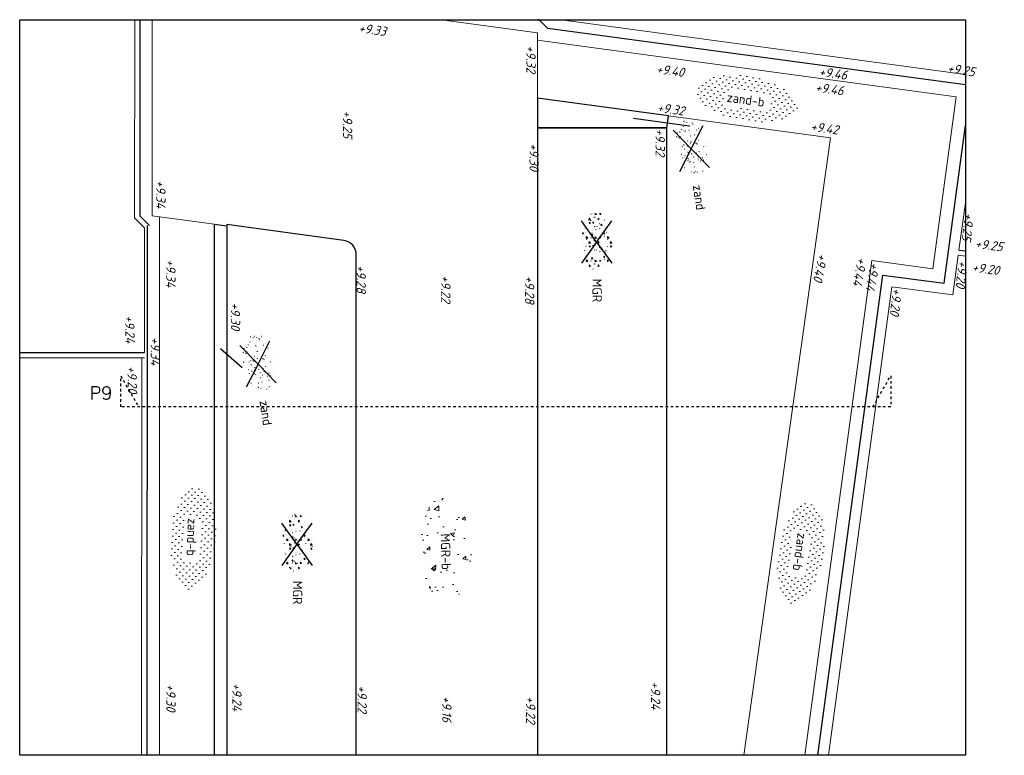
# Model space of a CAD drawing. Header units: metres. Extents: x 133 to 690, y 59 to 257.
# Tile 59 of 84: x 464 to 502, y 138 to 166. Entities that reach past the tile are written whole.
import ezdxf
from ezdxf.enums import TextEntityAlignment as Align

# ---------------------------------------------------------------- set-up
doc = ezdxf.new("R2010")
doc.units = ezdxf.units.M
doc.header["$LTSCALE"] = 0.05
doc.linetypes.add('XX-DASHED', pattern=[2, 1, -1])
for name, color, linetype, lineweight in [('B-RO-OG-HOOGTEPUNT-T18', 253, 'Continuous', 18), ('B-WE-GW-GROND_ZAND-A', 253, 'Continuous', 18), ('B-WE-GW-GROND_ZAND-G', 253, 'Continuous', 18), ('B-WE-GW-MENGGRANULAAT-BOUWEG-A-200', 253, 'Continuous', 18), ('B-WE-GW-TALUD_TEEN-G-a', 253, 'Continuous', 18), ('B-WE-VH-VERHARDING_FUNDERING_GRANULAAT-G', 253, 'Continuous', 18), ('B-WE-VH-VERHARDING_HALFVERHARDING-T18', 253, 'Continuous', 18), ('N-XX-AL-VERWIJZING-G', 7, 'Continuous', 13), ('V-WE-VH-VERHARDING_FUNDERING-S', 7, 'Continuous', 25), ('V-WE-VH-VERHARDING_FUNDERING_GRANULAAT-G', 10, 'CONTINUOUS-V', 25), ('V-WE-VH-VERHARDING_FUNDERING_ZAND-G', 7, 'CONTINUOUS-V', 25)]:
    doc.layers.add(name, color=color, linetype=linetype, lineweight=lineweight)
doc.layers.add('B-WE-GW-TALUD_KRUIN-G-a', color=253, linetype='Continuous')
doc.styles.add('NLCS-ISO', font='NLCS-ISO.ttf')
doc.styles.add('NLCS-ISO-M200-T18', font='NLCS-ISO.ttf', dxfattribs={"height": 0.36})
doc.styles.add('NLCS-ISO-M200-T18_CURSIEF', font='NLCS-ISO.ttf', dxfattribs={"oblique": 15, "height": 0.36})
doc.styles.add('ROMANS', font='romans.shx')
doc.linetypes.add('CONTINUOUS-V', pattern='A,3.5,[24,NLCS.SHX,S=0.5,R=0,X=0,Y=0],3.5', length=7)

# ---------------------------------------------------------------- blocks, each defined once
blk = doc.blocks.new('V-SVH-FUNDERING_GRANULAAT_MENG_01-SO')
for p, q in [((0.23, -0.1), (-3.86, 2.84)), ((-3.39, 1.92), (-3.38, 1.92)), ((-3.38, 1.92), (-3.38, 1.91)), ((-2.27, 2.7), (-2.26, 2.7)), ((-2.26, 2.7), (-2.26, 2.69)), ((-0.84, 2.03), (-0.58, 2.3)), ((-0.84, 2.03), (-0.54, 1.99)), ((-0.68, 1.99), (-0.67, 1.99)), ((-0.67, 2), (-0.67, 1.99)), ((-0.58, 2.92), (-0.58, 2.91)), ((-0.58, 2.91), (-0.57, 2.91)), ((-0.54, 1.99), (-0.58, 2.3)), ((-0.29, 2.02), (-0.29, 2.01)), ((-0.29, 2.02), (-0.28, 2.02)), ((0.12, 2.58), (0.38, 2.85)), ((0.12, 2.58), (0.42, 2.54)), ((0.23, -0.1), (4.31, 2.84)), ((0.42, 2.54), (0.38, 2.85)), ((0.54, 2.46), (0.55, 2.46)), ((0.55, 2.47), (0.55, 2.46)), ((0.63, 2.83), (0.63, 2.82)), ((0.63, 2.83), (0.64, 2.83)), ((0.9, 2.78), (0.91, 2.78)), ((0.91, 2.79), (0.91, 2.78)), ((0.95, 2.66), (1.19, 2.75)), ((0.95, 2.66), (1.12, 2.55)), ((1.12, 2.55), (1.19, 2.75)), ((1.13, 1.92), (1.14, 1.92)), ((1.14, 1.92), (1.14, 1.91)), ((2.26, 2.7), (2.26, 2.69)), ((2.26, 2.7), (2.27, 2.7)), ((3.68, 2.03), (3.81, 2.17)), ((3.68, 2.03), (3.98, 1.99)), ((3.84, 1.99), (3.85, 1.99)), ((3.85, 2), (3.85, 1.99)), ((3.98, 1.99), (3.96, 2.11)), ((-5.33, 0.01), (-5.33, 0)), ((-5.33, 0.01), (-5.32, 0.01)), ((-5.32, 0.55), (-5.16, 0.74)), ((-5.32, 0.55), (-5.12, 0.53)), ((-5.18, 0.7), (-5.18, 0.69)), ((-5.18, 0.69), (-5.17, 0.69)), ((-5.12, 0.53), (-5.16, 0.74)), ((-5.01, 0.07), (-5, 0.07)), ((-5, 0.08), (-5, 0.07)), ((-4.46, 1.55), (-4.46, 1.54)), ((-4.46, 1.55), (-4.45, 1.55)), ((-4.38, 0.25), (-4.15, 0.34)), ((-4.38, 0.25), (-4.21, 0.13)), ((-4.21, 0.13), (-4.15, 0.34)), ((-4.06, 0.24), (-4.05, 0.24)), ((-4.05, 0.25), (-4.05, 0.24)), ((-4.05, 0.22), (-4.04, 0.22)), ((-4.04, 0.23), (-4.04, 0.22)), ((-4.02, 1.35), (-4.01, 1.35)), ((-4.01, 1.36), (-4.01, 1.35)), ((-3.27, 0.43), (-3.26, 0.43)), ((-3.26, 0.43), (-3.26, 0.42)), ((-3.19, 0.76), (-3.03, 0.95)), ((-3.19, 0.76), (-2.99, 0.74)), ((-2.99, 0.74), (-3.03, 0.95)), ((-2.68, 1.47), (-2.68, 1.46)), ((-2.68, 1.47), (-2.67, 1.47)), ((-2.62, 1.67), (-2.62, 1.66)), ((-2.62, 1.66), (-2.61, 1.66)), ((-2.43, 0.54), (-2.43, 0.53)), ((-2.43, 0.54), (-2.42, 0.54)), ((-2.39, 1.75), (-2.39, 1.74)), ((-2.39, 1.74), (-2.38, 1.74)), ((-2.35, 0.48), (-2.34, 0.48)), ((-2.34, 0.48), (-2.34, 0.47)), ((-2.31, 1.59), (-2.3, 1.59)), ((-2.3, 1.59), (-2.3, 1.58)), ((-2.27, 0.15), (-2.26, 0.15)), ((-2.26, 0.15), (-2.26, 0.14)), ((-1.61, 1.84), (-1.6, 1.84)), ((-1.6, 1.85), (-1.6, 1.84)), ((-1.58, 1.32), (-1.34, 1.41)), ((-1.58, 1.32), (-1.41, 1.21)), ((-1.56, 1.85), (-1.55, 1.85)), ((-1.55, 1.86), (-1.55, 1.85)), ((-1.41, 1.21), (-1.34, 1.41)), ((-1.17, 0.71), (-1.17, 0.7)), ((-1.17, 0.7), (-1.16, 0.7)), ((-0.9, 1.4), (-0.9, 1.39)), ((-0.9, 1.39), (-0.89, 1.39)), ((-0.81, 0.01), (-0.81, 0)), ((-0.81, 0.01), (-0.8, 0.01)), ((-0.8, 0.55), (-0.64, 0.74)), ((-0.8, 0.55), (-0.6, 0.53)), ((-0.66, 0.7), (-0.66, 0.69)), ((-0.66, 0.69), (-0.65, 0.69)), ((-0.6, 0.53), (-0.64, 0.74)), ((-0.62, 1.81), (-0.62, 1.8)), ((-0.62, 1.8), (-0.61, 1.8)), ((-0.49, 0.07), (-0.48, 0.07)), ((-0.48, 0.08), (-0.48, 0.07)), ((0.06, 1.55), (0.06, 1.54)), ((0.06, 1.55), (0.07, 1.55)), ((0.14, 0.25), (0.37, 0.34)), ((0.14, 0.25), (0.31, 0.13)), ((0.31, 0.13), (0.37, 0.34)), ((0.46, 0.24), (0.47, 0.24)), ((0.47, 0.25), (0.47, 0.24)), ((0.47, 0.22), (0.48, 0.22)), ((0.48, 0.23), (0.48, 0.22)), ((0.5, 1.35), (0.51, 1.35)), ((0.51, 1.36), (0.51, 1.35)), ((1.25, 0.43), (1.26, 0.43)), ((1.26, 0.43), (1.26, 0.42)), ((1.33, 0.76), (1.49, 0.95)), ((1.33, 0.76), (1.53, 0.74)), ((1.53, 0.74), (1.49, 0.95)), ((1.84, 1.47), (1.84, 1.46)), ((1.84, 1.47), (1.85, 1.47)), ((1.9, 1.67), (1.9, 1.66)), ((1.9, 1.66), (1.91, 1.66)), ((2.09, 0.54), (2.09, 0.53)), ((2.09, 0.54), (2.1, 0.54)), ((2.13, 1.75), (2.13, 1.74)), ((2.13, 1.74), (2.14, 1.74)), ((2.17, 0.48), (2.18, 0.48)), ((2.18, 0.48), (2.18, 0.47)), ((2.21, 1.59), (2.22, 1.59)), ((2.22, 1.59), (2.22, 1.58)), ((2.25, 0.15), (2.26, 0.15)), ((2.26, 0.15), (2.26, 0.14)), ((2.91, 1.84), (2.92, 1.84)), ((2.92, 1.85), (2.92, 1.84)), ((2.94, 1.32), (3.18, 1.41)), ((2.94, 1.32), (3.11, 1.21)), ((2.96, 1.85), (2.97, 1.85)), ((2.97, 1.86), (2.97, 1.85)), ((3.11, 1.21), (3.18, 1.41)), ((3.35, 0.71), (3.35, 0.7)), ((3.35, 0.7), (3.36, 0.7)), ((3.62, 1.4), (3.62, 1.39)), ((3.62, 1.39), (3.63, 1.39)), ((3.71, 0.01), (3.71, 0)), ((3.71, 0.01), (3.72, 0.01)), ((3.72, 0.55), (3.88, 0.74)), ((3.72, 0.55), (3.92, 0.53)), ((3.86, 0.7), (3.86, 0.69)), ((3.86, 0.69), (3.87, 0.69)), ((3.92, 0.53), (3.88, 0.74)), ((3.9, 1.81), (3.9, 1.8)), ((3.9, 1.8), (3.91, 1.8)), ((4.03, 0.07), (4.04, 0.07)), ((4.04, 0.08), (4.04, 0.07)), ((4.58, 1.55), (4.58, 1.54)), ((4.58, 1.55), (4.59, 1.55)), ((4.66, 0.25), (4.89, 0.34)), ((4.66, 0.25), (4.83, 0.13)), ((4.83, 0.13), (4.89, 0.34)), ((4.98, 0.24), (4.99, 0.24)), ((4.99, 0.25), (4.99, 0.24)), ((4.99, 0.22), (5, 0.22)), ((5, 0.23), (5, 0.22)), ((-5.48, -0.55), (-5.47, -0.55)), ((-5.47, -0.55), (-5.47, -0.56)), ((-5.29, -0.36), (-5.05, -0.27)), ((-5.29, -0.36), (-5.12, -0.47)), ((-5.2, -0.93), (-5.2, -0.94)), ((-5.2, -0.93), (-5.19, -0.93)), ((-5.12, -0.47), (-5.05, -0.27)), ((-5.1, -1.18), (-5.1, -1.19)), ((-5.1, -1.19), (-5.09, -1.19)), ((-5.06, -0.08), (-5.06, -0.09)), ((-5.06, -0.08), (-5.05, -0.08)), ((-4.53, -0.61), (-4.52, -0.61)), ((-4.52, -0.4), (-4.51, -0.4)), ((-4.52, -0.6), (-4.52, -0.61)), ((-4.51, -0.4), (-4.51, -0.41)), ((-4.4, -1.52), (-4.14, -1.25)), ((-4.4, -1.52), (-4.1, -1.56)), ((-4.1, -1.56), (-4.14, -1.25)), ((-4.01, -0.17), (-4, -0.17)), ((-4, -0.17), (-4, -0.18)), ((-3.98, -1.64), (-3.97, -1.64)), ((-3.97, -1.63), (-3.97, -1.64)), ((-3.94, -0.53), (-3.93, -0.53)), ((-3.93, -0.52), (-3.93, -0.53)), ((-3.89, -1.27), (-3.89, -1.28)), ((-3.89, -1.27), (-3.88, -1.27)), ((0.23, -0.1), (-3.86, -3.04)), ((-3.66, -0.83), (-3.5, -0.64)), ((-3.66, -0.83), (-3.46, -0.85)), ((-3.62, -1.31), (-3.62, -1.32)), ((-3.62, -1.32), (-3.61, -1.32)), ((-3.57, -1.44), (-3.33, -1.35)), ((-3.57, -1.44), (-3.4, -1.55)), ((-3.46, -0.85), (-3.5, -0.64)), ((-3.4, -1.55), (-3.33, -1.35)), ((-2.75, -0.21), (-2.74, -0.21)), ((-2.74, 0), (-2.74, -0.01)), ((-2.74, -0.01), (-2.73, -0.01)), ((-2.74, -0.2), (-2.74, -0.21)), ((-2.74, -0.48), (-2.73, -0.48)), ((-2.73, -0.47), (-2.73, -0.48)), ((-2.27, -1.4), (-2.26, -1.4)), ((-2.26, -1.4), (-2.26, -1.41)), ((-2.22, -0.29), (-2.22, -0.3)), ((-2.22, -0.29), (-2.21, -0.29)), ((-1.95, -0.94), (-1.94, -0.94)), ((-1.94, -0.93), (-1.94, -0.94)), ((-1.51, -1.04), (-1.51, -1.05)), ((-1.51, -1.04), (-1.5, -1.04)), ((-1.27, -1.04), (-1.1, -0.85)), ((-1.27, -1.04), (-1.07, -1.06)), ((-1.07, -1.06), (-1.1, -0.85)), ((-0.96, -0.55), (-0.95, -0.55)), ((-0.95, -0.55), (-0.95, -0.56)), ((-0.84, -2.07), (-0.58, -1.8)), ((-0.77, -0.36), (-0.53, -0.27)), ((-0.77, -0.36), (-0.6, -0.47)), ((-0.68, -0.93), (-0.68, -0.94)), ((-0.68, -0.93), (-0.67, -0.93)), ((-0.6, -0.47), (-0.53, -0.27)), ((-0.58, -1.18), (-0.58, -1.19)), ((-0.58, -1.19), (-0.57, -1.19)), ((-0.54, -2.11), (-0.58, -1.8)), ((-0.54, -0.08), (-0.54, -0.09)), ((-0.54, -0.08), (-0.53, -0.08)), ((-0.01, -0.61), (0, -0.61)), ((0, -0.4), (0.01, -0.4)), ((0, -0.6), (0, -0.61)), ((0.01, -0.4), (0.01, -0.41)), ((0.12, -1.52), (0.38, -1.25)), ((0.12, -1.52), (0.42, -1.56)), ((0.23, -0.1), (4.31, -3.04)), ((0.42, -1.56), (0.38, -1.25)), ((0.51, -0.17), (0.52, -0.17)), ((0.52, -0.17), (0.52, -0.18)), ((0.54, -1.64), (0.55, -1.64)), ((0.55, -1.63), (0.55, -1.64)), ((0.58, -0.53), (0.59, -0.53)), ((0.59, -0.52), (0.59, -0.53)), ((0.63, -1.27), (0.63, -1.28)), ((0.63, -1.27), (0.64, -1.27)), ((0.86, -0.83), (1.02, -0.64)), ((0.86, -0.83), (1.06, -0.85)), ((0.9, -1.32), (0.91, -1.32)), ((0.91, -1.31), (0.91, -1.32)), ((0.95, -1.44), (1.19, -1.35)), ((0.95, -1.44), (1.12, -1.55)), ((1.06, -0.85), (1.02, -0.64)), ((1.12, -1.55), (1.19, -1.35)), ((1.77, -0.21), (1.78, -0.21)), ((1.78, 0), (1.78, -0.01)), ((1.78, -0.01), (1.79, -0.01)), ((1.78, -0.2), (1.78, -0.21)), ((1.78, -0.48), (1.79, -0.48)), ((1.79, -0.47), (1.79, -0.48)), ((2.26, -1.4), (2.26, -1.41)), ((2.26, -1.4), (2.27, -1.4)), ((2.3, -0.29), (2.3, -0.3)), ((2.3, -0.29), (2.31, -0.29)), ((2.57, -0.94), (2.58, -0.94)), ((2.58, -0.93), (2.58, -0.94)), ((3.01, -1.04), (3.01, -1.05)), ((3.01, -1.04), (3.02, -1.04)), ((3.25, -1.04), (3.42, -0.85)), ((3.25, -1.04), (3.45, -1.06)), ((3.45, -1.06), (3.42, -0.85)), ((3.56, -0.55), (3.57, -0.55)), ((3.57, -0.55), (3.57, -0.56)), ((3.68, -2.07), (3.94, -1.8)), ((3.75, -0.36), (3.99, -0.27)), ((3.75, -0.36), (3.92, -0.47)), ((3.84, -0.93), (3.84, -0.94)), ((3.84, -0.93), (3.85, -0.93)), ((3.92, -0.47), (3.99, -0.27)), ((3.94, -1.18), (3.94, -1.19)), ((3.94, -1.19), (3.95, -1.19)), ((3.97, -2.09), (3.94, -1.8)), ((3.98, -0.08), (3.98, -0.09)), ((3.98, -0.08), (3.99, -0.08)), ((4.51, -0.61), (4.52, -0.61)), ((4.52, -0.4), (4.53, -0.4)), ((4.52, -0.6), (4.52, -0.61)), ((4.53, -0.4), (4.53, -0.41)), ((4.64, -1.52), (4.9, -1.25)), ((4.64, -1.52), (4.8, -1.54)), ((4.93, -1.44), (4.9, -1.25)), ((5.03, -0.17), (5.04, -0.17)), ((5.04, -0.17), (5.04, -0.18)), ((5.1, -0.53), (5.11, -0.53)), ((5.11, -0.52), (5.11, -0.53)), ((5.38, -0.83), (5.45, -0.76)), ((5.38, -0.83), (5.4, -0.83)), ((-3.39, -2.18), (-3.38, -2.18)), ((-3.38, -2.18), (-3.38, -2.19)), ((-2.62, -2.44), (-2.62, -2.45)), ((-2.62, -2.44), (-2.61, -2.44)), ((-2.39, -2.35), (-2.39, -2.36)), ((-2.39, -2.36), (-2.38, -2.36)), ((-2.31, -2.51), (-2.3, -2.51)), ((-2.3, -2.51), (-2.3, -2.52)), ((-1.61, -2.26), (-1.6, -2.26)), ((-1.6, -2.25), (-1.6, -2.26)), ((-1.58, -2.78), (-1.34, -2.69)), ((-1.58, -2.78), (-1.48, -2.84)), ((-1.56, -2.25), (-1.55, -2.25)), ((-1.55, -2.24), (-1.55, -2.25)), ((-1.4, -2.86), (-1.34, -2.69)), ((-0.9, -2.7), (-0.9, -2.71)), ((-0.9, -2.71), (-0.89, -2.71)), ((-0.84, -2.07), (-0.54, -2.11)), ((-0.68, -2.11), (-0.67, -2.11)), ((-0.67, -2.1), (-0.67, -2.11)), ((-0.62, -2.29), (-0.62, -2.3)), ((-0.62, -2.3), (-0.61, -2.3)), ((-0.29, -2.08), (-0.29, -2.09)), ((-0.29, -2.08), (-0.28, -2.08)), ((0.06, -2.55), (0.06, -2.56)), ((0.06, -2.56), (0.07, -2.56)), ((0.5, -2.75), (0.51, -2.75)), ((0.51, -2.74), (0.51, -2.75)), ((1.13, -2.18), (1.14, -2.18)), ((1.14, -2.18), (1.14, -2.19)), ((1.84, -2.63), (1.84, -2.64)), ((1.84, -2.63), (1.85, -2.63)), ((1.9, -2.44), (1.9, -2.45)), ((1.9, -2.44), (1.91, -2.44)), ((2.13, -2.35), (2.13, -2.36)), ((2.13, -2.36), (2.14, -2.36)), ((2.21, -2.51), (2.22, -2.51)), ((2.22, -2.51), (2.22, -2.52)), ((2.91, -2.26), (2.92, -2.26)), ((2.92, -2.25), (2.92, -2.26)), ((2.96, -2.25), (2.97, -2.25)), ((2.97, -2.24), (2.97, -2.25)), ((3.68, -2.07), (3.94, -2.11)), ((3.84, -2.11), (3.85, -2.11)), ((3.85, -2.1), (3.85, -2.11))]:
    blk.add_line(p, q)
at = {"style": 'NLCS-ISO'}
blk.add_attdef('KLEUR', text='', height=1.8, dxfattribs=at).set_placement((7.3, 0), align=Align.MIDDLE_LEFT)
blk = doc.blocks.new('V-SVH-FUNDERING_ZAND-SO')
for p, q in [((0.23, -0.1), (-3.86, 2.84)), ((-3.45, 1.91), (-3.42, 1.91)), ((-3.44, 1.92), (-3.44, 1.89)), ((-3.28, 2.09), (-3.25, 2.09)), ((-3.27, 2.11), (-3.27, 2.08)), ((-2.49, 2.24), (-2.46, 2.24)), ((-2.48, 2.26), (-2.48, 2.23)), ((-0.35, 2.92), (-0.35, 2.91)), ((0, 2.83), (0.03, 2.83)), ((0.02, 2.84), (0.02, 2.81)), ((0.18, 2.3), (0.21, 2.3)), ((0.19, 2.32), (0.19, 2.29)), ((0.23, -0.1), (4.31, 2.84)), ((1.81, 2.68), (1.84, 2.68)), ((1.82, 2.69), (1.82, 2.66)), ((2.43, 2.68), (2.43, 2.67)), ((-5.16, 0.04), (-5.13, 0.04)), ((-5.15, 0.06), (-5.15, 0.03)), ((-4.96, 1.32), (-4.93, 1.32)), ((-4.96, 0.38), (-4.93, 0.38)), ((-4.95, 1.33), (-4.95, 1.3)), ((-4.94, 0.4), (-4.94, 0.37)), ((-4.69, 0.8), (-4.66, 0.8)), ((-4.67, 0.82), (-4.67, 0.79)), ((-4.37, 0.91), (-4.34, 0.91)), ((-4.35, 0.93), (-4.35, 0.9)), ((-4.18, 0.19), (-4.15, 0.19)), ((-4.17, 0.2), (-4.17, 0.17)), ((-3.18, 1.45), (-3.15, 1.45)), ((-3.17, 1.47), (-3.17, 1.44)), ((-2.45, 1.19), (-2.42, 1.19)), ((-2.44, 1.2), (-2.44, 1.17)), ((-2.31, 0.88), (-2.28, 0.88)), ((-2.3, 0.9), (-2.3, 0.87)), ((-2.26, 0.25), (-2.23, 0.25)), ((-2.24, 0.26), (-2.24, 0.23)), ((-2.21, 0.07), (-2.18, 0.07)), ((-2.19, 0.09), (-2.19, 0.06)), ((-2.18, 1.61), (-2.15, 1.61)), ((-2.17, 1.63), (-2.17, 1.6)), ((-1.26, 1.52), (-1.23, 1.52)), ((-1.24, 1.53), (-1.24, 1.5)), ((-1.21, 0.02), (-1.18, 0.02)), ((-1.2, 0.03), (-1.2, 0)), ((-0.7, 0.95), (-0.67, 0.95)), ((-0.68, 0.97), (-0.68, 0.94)), ((-0.53, 1.14), (-0.5, 1.14)), ((-0.51, 1.15), (-0.51, 1.12)), ((-0.33, 0.31), (-0.3, 0.31)), ((-0.32, 0.33), (-0.32, 0.3)), ((0.92, 1.27), (0.95, 1.27)), ((0.93, 1.28), (0.93, 1.25)), ((1.15, 0.71), (1.18, 0.71)), ((1.17, 0.72), (1.17, 0.69)), ((1.79, 0.82), (1.82, 0.82)), ((1.81, 0.83), (1.81, 0.8)), ((1.84, 0.06), (1.87, 0.06)), ((1.86, 0.07), (1.86, 0.04)), ((1.96, 1), (1.99, 1)), ((1.98, 1.02), (1.98, 0.99)), ((2.28, 1.73), (2.31, 1.73)), ((2.29, 1.75), (2.29, 1.72)), ((2.38, 0.92), (2.41, 0.92)), ((2.4, 0.93), (2.4, 0.9)), ((2.45, 0.4), (2.48, 0.4)), ((2.47, 0.41), (2.47, 0.38)), ((2.76, 1.87), (2.79, 1.87)), ((2.78, 1.89), (2.78, 1.86)), ((2.84, 1.33), (2.87, 1.33)), ((2.86, 1.34), (2.86, 1.31)), ((3.66, 1.51), (3.69, 1.51)), ((3.67, 1.53), (3.67, 1.5)), ((3.77, 0.12), (3.8, 0.12)), ((3.78, 0.14), (3.78, 0.11)), ((4.72, 0.04), (4.75, 0.04)), ((4.73, 0.06), (4.73, 0.03)), ((4.77, 1.39), (4.8, 1.39)), ((4.79, 1.41), (4.79, 1.38)), ((4.92, 1.32), (4.95, 1.32)), ((4.92, 0.38), (4.95, 0.38)), ((4.94, 1.33), (4.94, 1.3)), ((4.94, 0.4), (4.94, 0.37)), ((5.19, 0.8), (5.22, 0.8)), ((5.21, 0.82), (5.21, 0.79)), ((-5.23, -0.72), (-5.2, -0.72)), ((-5.21, -0.7), (-5.21, -0.73)), ((-4.97, -0.26), (-4.94, -0.26)), ((-4.96, -0.25), (-4.96, -0.28)), ((-4.24, -1.01), (-4.21, -1.01)), ((-4.23, -1), (-4.23, -1.03)), ((0.23, -0.1), (-3.86, -3.04)), ((-3.73, -1.44), (-3.7, -1.44)), ((-3.72, -1.42), (-3.72, -1.45)), ((-3.38, -1.03), (-3.35, -1.03)), ((-3.36, -1.01), (-3.36, -1.04)), ((-3.33, -0.02), (-3.3, -0.02)), ((-3.32, 0), (-3.32, -0.03)), ((-3.3, -0.66), (-3.27, -0.66)), ((-3.29, -0.64), (-3.29, -0.67)), ((-3.27, -1.84), (-3.24, -1.84)), ((-3.26, -1.83), (-3.26, -1.86)), ((-2.38, -1.86), (-2.35, -1.86)), ((-2.36, -1.85), (-2.36, -1.88)), ((-1.37, -0.59), (-1.34, -0.59)), ((-1.36, -0.58), (-1.36, -0.61)), ((-1.23, -0.63), (-1.2, -0.63)), ((-1.21, -0.61), (-1.21, -0.64)), ((-0.91, -0.11), (-0.88, -0.11)), ((-0.89, -0.09), (-0.89, -0.12)), ((-0.8, -0.92), (-0.77, -0.92)), ((-0.79, -0.9), (-0.79, -0.93)), ((-0.73, -1.44), (-0.7, -1.44)), ((-0.72, -1.42), (-0.72, -1.45)), ((-0.57, -0.97), (-0.54, -0.97)), ((-0.56, -0.96), (-0.56, -0.99)), ((-0.45, -1.8), (-0.42, -1.8)), ((-0.43, -1.78), (-0.43, -1.81)), ((-0.41, -0.79), (-0.38, -0.79)), ((-0.39, -0.77), (-0.39, -0.8)), ((0.17, -1.46), (0.2, -1.46)), ((0.18, -1.44), (0.18, -1.47)), ((0.23, -0.1), (4.31, -3.04)), ((0.8, -0.84), (0.83, -0.84)), ((0.81, -0.83), (0.81, -0.86)), ((1.21, -0.18), (1.24, -0.18)), ((1.23, -0.16), (1.23, -0.19)), ((1.32, -0.99), (1.35, -0.99)), ((1.34, -0.98), (1.34, -1.01)), ((1.39, -1.51), (1.42, -1.51)), ((1.4, -1.5), (1.4, -1.53)), ((1.92, -1.11), (1.95, -1.11)), ((1.93, -1.09), (1.93, -1.12)), ((2.09, -0.92), (2.12, -0.92)), ((2.1, -0.91), (2.1, -0.94)), ((2.4, -1.07), (2.43, -1.07)), ((2.42, -1.05), (2.42, -1.08)), ((2.67, -0.65), (2.7, -0.65)), ((2.69, -0.63), (2.69, -0.66)), ((2.73, -0.78), (2.76, -0.78)), ((2.74, -0.77), (2.74, -0.8)), ((2.88, -0.05), (2.91, -0.05)), ((2.9, -0.04), (2.9, -0.07)), ((3.79, -0.07), (3.82, -0.07)), ((3.8, -0.06), (3.8, -0.09)), ((3.86, -0.59), (3.89, -0.59)), ((3.87, -0.58), (3.87, -0.61)), ((4.65, -0.72), (4.68, -0.72)), ((4.67, -0.7), (4.67, -0.73)), ((4.91, -0.26), (4.94, -0.26)), ((4.92, -0.25), (4.92, -0.28)), ((-3.2, -2.36), (-3.17, -2.36)), ((-3.19, -2.35), (-3.19, -2.38)), ((-2.46, -2.57), (-2.43, -2.57)), ((-2.45, -2.55), (-2.45, -2.58)), ((-2.2, -2.15), (-2.17, -2.15)), ((-2.18, -2.13), (-2.18, -2.16)), ((-1.49, -1.97), (-1.46, -1.97)), ((-1.47, -1.95), (-1.47, -1.98)), ((-0.56, -2.8), (-0.53, -2.8)), ((-0.54, -2.78), (-0.54, -2.81)), ((1.01, -2.1), (1.04, -2.1)), ((1.02, -2.09), (1.02, -2.12)), ((1.72, -2.05), (1.75, -2.05)), ((1.74, -2.04), (1.74, -2.07)), ((3.65, -1.99), (3.68, -1.99)), ((3.67, -1.97), (3.67, -2)), ((4.04, -1.95), (4.07, -1.95)), ((4.05, -1.93), (4.05, -1.96))]:
    blk.add_line(p, q)
at = {"style": 'NLCS-ISO'}
blk.add_attdef('KLEUR', text='', height=1.8, dxfattribs=at).set_placement((7.3, 0), align=Align.MIDDLE_LEFT)
blk = doc.blocks.new('*U119')
at = {"layer": 'N-XX-AL-VERWIJZING-G', "linetype": 'XX-DASHED', "lineweight": 30}
blk.add_lwpolyline([(29.051, 0), (29.744, 1.2), (29.744, 0), (0, 0), (0, 1.2), (0.693, 0), (0.693, 0)], dxfattribs=at)
at = {"layer": 'N-XX-AL-VERWIJZING-G', "style": 'ROMANS'}
blk.add_attdef('NUMMER', (-2.236, 2.372), '', height=0.5, rotation=359.9829, dxfattribs=at)

msp = doc.modelspace()

# ---------------------------------------------------------------- hatches: boundary and pattern name
at = {"layer": 'B-WE-GW-GROND_ZAND-A'}
h = msp.add_hatch(dxfattribs=at)
h.set_pattern_fill('AGW-GROND_ZAND_CUNETZAND', color=256, scale=0.2, angle=-9.7938, pattern_type=2)
h.set_pattern_definition([(350.20616, (77.79143, 80.41192), (0.14444122, 0.101915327), [0, -0.25])])
edge = h.paths.add_edge_path()
edge.add_ellipse((491.638, 163.012), major_axis=(-1.971, 0.34), ratio=0.434248, start_angle=0, end_angle=360)
h.paths.add_polyline_path([(490.702, 162.818), (492.444, 162.54), (492.53, 163.108), (490.8, 163.361)], flags=16)
h = msp.add_hatch(dxfattribs=at)
h.set_pattern_fill('AGW-GROND_ZAND_CUNETZAND', color=256, scale=0.2, angle=-94.0593, pattern_type=2)
h.set_pattern_definition([(265.94072, (346.72073, 549.56968), (0.115837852, -0.133534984), [0, -0.25])])
edge = h.paths.add_edge_path()
edge.add_ellipse((470.259, 146.048), major_axis=(0.142, 1.995), ratio=0.434248, start_angle=0, end_angle=360)
h.paths.add_polyline_path([(469.973, 146.96), (469.87, 145.199), (470.443, 145.17), (470.523, 146.916)], flags=16)
h = msp.add_hatch(dxfattribs=at)
h.set_pattern_fill('AGW-GROND_ZAND_CUNETZAND', color=256, scale=0.2, angle=-99.7938, pattern_type=2)
h.set_pattern_definition([(260.20616, (411.13656, 559.31685), (0.101915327, -0.14444122), [0, -0.25])])
edge = h.paths.add_edge_path()
edge.add_ellipse((493.736, 145.471), major_axis=(0.34, 1.971), ratio=0.434248, start_angle=0, end_angle=360)
h.paths.add_polyline_path([(493.543, 146.407), (493.265, 144.664), (493.832, 144.578), (494.086, 146.308)], flags=16)
at = {"layer": 'B-WE-GW-MENGGRANULAAT-BOUWEG-A-200', "transparency": 33554559}
h = msp.add_hatch(dxfattribs=at)
h.set_pattern_fill('AR-CONC', color=256, scale=0.2, angle=-98.5194)
h.set_pattern_definition([(40.3535, (465.2821, 153.8303), (1.39321, -0.36411), [0.15, -1.65]), (345.3535, (465.2821, 153.8303), (-0.02149, 1.52961), [0.12, -1.32]), (90.805, (465.3982, 153.8), (1.37171, 1.1655), [0.12748, -1.40228]), (36.538, (465.3492, 154.2247), (2.04883, -0.68403), [0.225, -2.475]), (86.989, (465.5199, 154.1677), (2.16936, 1.60745), [0.19122, -2.10343]), (341.538, (465.3492, 154.2247), (2.16936, 1.60745), [0.18, -1.98]), (11.3535, (465.5296, 154.0926), (1.042, -0.9939), [0.15, -1.65]), (316.3535, (465.5296, 154.0926), (0.72277, 1.34825), [0.12, -1.32]), (61.805, (465.6164, 154.0098), (1.76478, 0.35435), [0.12748, -1.40228]), (27.8535, (465.2821, 153.83035), (0.135541, 0.652299), [0, -1.304, 0, -1.34, 0, -1.325]), (357.8535, (465.2821, 153.83035), (0.650882, 0.689505), [0, -0.764, 0, -1.274, 0, -0.505]), (317.8535, (464.84243, 153.9051), (1.04499, -0.223376), [0, -0.5, 0, -1.56, 0, -2.07]), (307.8535, (464.6453, 153.9386), (1.18343, 0.00193), [0, -0.65, 0, -1.036, 0, -1.47])])
edge = h.paths.add_edge_path()
edge.add_ellipse((480.007, 145.615), major_axis=(-0.07, 1.999), ratio=0.5, start_angle=0, end_angle=360)
h.paths.add_polyline_path([(479.574, 146.326), (479.629, 144.743), (480.493, 144.773), (480.437, 146.356)], flags=24)

# ---------------------------------------------------------------- linework, layer by layer
msp.add_lwpolyline([(463.557, 166.053), (500.086, 166.053), (500.086, 137.652), (463.557, 137.652)], close=True)
at = {"layer": 'B-WE-GW-GROND_ZAND-G', "ltscale": 0.2}
for points in [[(493.889, 137.652), (496.476, 156.757), (498.833, 156.438), (499.732, 163.077), (483.558, 165.268)], [(488.558, 161.881), (488.619, 162.334)], [(491.534, 137.652), (494.878, 161.495), (488.62, 162.342)], [(468.958, 137.652), (468.958, 157.261), (468.958, 158.433)]]:
    msp.add_lwpolyline(points, dxfattribs=at)
at = {"layer": 'B-WE-GW-TALUD_KRUIN-G-a', "ltscale": 0.5, "flags": 128}
for points in [[(468.2, 166.053), (468.196, 158.485)], [(468.196, 158.485), (468.576, 158.105)], [(468.476, 158.105), (468.466, 137.652)], [(499.839, 157.16), (500.086, 157.127)], [(463.557, 153.204), (468.374, 153.204)]]:
    msp.add_lwpolyline(points, dxfattribs=at)
at = {"layer": 'B-WE-GW-TALUD_KRUIN-G-a', "flags": 128}
for points in [[(483.625, 166.046), (483.573, 166.053)], [(483.964, 165.717), (483.625, 166.046)], [(500.086, 163.534), (483.964, 165.717)], [(494.394, 137.652), (496.905, 156.194), (499.262, 155.875), (500.086, 161.962)]]:
    msp.add_lwpolyline(points, dxfattribs=at)
at = {"layer": 'B-WE-GW-TALUD_TEEN-G-a', "ltscale": 0.6, "flags": 128}
for points in [[(468, 166.053), (467.996, 158.402)], [(467.996, 158.402), (468.376, 158.022)], [(468.376, 158.022), (468.374, 153.204)], [(468.274, 153.004), (468.266, 137.652)]]:
    msp.add_lwpolyline(points, dxfattribs=at)
at = {"layer": 'B-WE-GW-TALUD_TEEN-G-a', "ltscale": 0.5, "flags": 128}
for points in [[(500.086, 163.938), (484.467, 166.053)], [(499.839, 157.16), (500.086, 158.981)], [(494.798, 137.652), (497.247, 155.744), (499.604, 155.425), (499.813, 156.962)]]:
    msp.add_lwpolyline(points, dxfattribs=at)
at = {"layer": 'B-WE-GW-TALUD_TEEN-G-a', "flags": 128}
for points in [[(499.813, 156.962), (500.086, 156.926)], [(463.557, 153.004), (468.374, 153.004)]]:
    msp.add_lwpolyline(points, dxfattribs=at)
at = {"layer": 'B-WE-VH-VERHARDING_FUNDERING_GRANULAAT-G'}
msp.add_lwpolyline([(476.558, 137.652), (476.558, 156.981, 0.375321), (476.081, 157.526), (471.558, 158.143), (471.558, 158.095), (468.678, 158.485), (468.678, 166.053)], format="xyb", dxfattribs=at)
msp.add_lwpolyline([(483.558, 137.652), (483.558, 161.881), (483.558, 165.55), (479.847, 166.053)], dxfattribs=at)
at = {"layer": 'V-WE-VH-VERHARDING_FUNDERING-S'}
for p, q in [((489.422, 161.948), (487.264, 162.238)), ((472.15, 152.613), (471.308, 153.345))]:
    msp.add_line(p, q, dxfattribs=at)
at = {"layer": 'V-WE-VH-VERHARDING_FUNDERING_GRANULAAT-G', "flags": 128}
msp.add_lwpolyline([(488.558, 137.652), (488.558, 161.881), (483.558, 161.881), (483.558, 137.652)], dxfattribs=at)
msp.add_lwpolyline([(476.558, 137.652), (476.558, 156.981, 0.375321), (476.081, 157.526), (471.558, 158.143), (471.558, 137.652)], format="xyb", dxfattribs=at)
at = {"layer": 'V-WE-VH-VERHARDING_FUNDERING_ZAND-G', "flags": 128}
msp.add_lwpolyline([(488.558, 161.881), (488.62, 162.342), (483.558, 163.027), (483.558, 161.881)], close=True, dxfattribs=at)
msp.add_lwpolyline([(471.077, 137.652), (471.078, 158.16), (471.558, 158.095), (471.558, 137.652)], dxfattribs=at)

# ---------------------------------------------------------------- block references
at = {"layer": 'N-XX-AL-VERWIJZING-G'}
ref = msp.add_blockref('*U119', (467.46, 151.103), dxfattribs=at)
ref.add_attrib('NUMMER', 'P9', (466.257, 151.388), dxfattribs={"height": 0.5, "rotation": 359.9829, "style": 'ROMANS'})
at = {"layer": 'V-WE-VH-VERHARDING_FUNDERING-S', "xscale": 0.2, "yscale": 0.2, "zscale": 0.2}
for name, p, rotation, values in [('V-SVH-FUNDERING_ZAND-SO', (489.513, 161.118), 278.5522331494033, {'KLEUR': 'zand'}), ('V-SVH-FUNDERING_GRANULAAT_MENG_01-SO', (485.862, 157.516), 270.0000000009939, {'KLEUR': 'MGR'}), ('V-SVH-FUNDERING_ZAND-SO', (472.777, 152.802), 278.5522331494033, {'KLEUR': 'zand'}), ('V-SVH-FUNDERING_GRANULAAT_MENG_01-SO', (474.289, 145.848), 270.0000000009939, {'KLEUR': 'MGR'})]:
    msp.add_blockref(name, p, dxfattribs=dict(at, rotation=rotation)).add_auto_attribs(values)

# ---------------------------------------------------------------- texts
at = {"layer": 'B-RO-OG-HOOGTEPUNT-T18', "style": 'NLCS-ISO-M200-T18_CURSIEF', "oblique": 15}
for s, rotation, p in [('+9.33', 352.2886, (477.182, 165.668)), ('+9.32', 270, (483.311, 164.529)), ('+9.40', 352.2886, (488.688, 164.089)), ('+9.25', 351.0233, (499.926, 164.114)), ('+9.46', 352.2886, (494.977, 163.981)), ('+9.46', 352.2886, (494.837, 163.377)), ('+9.32', 352.2886, (488.711, 162.598)), ('+9.25', 270, (476.225, 162.012)), ('+9.42', 352.2886, (494.65, 161.867)), ('+9.32', 270, (488.301, 161.32)), ('+9.30', 270, (483.429, 160.748)), ('+9.34', 270, (469.012, 159.312)), ('+9.25', 263.8876, (500.186, 158.052)), ('+9.25', 352.3555, (501.003, 157.35)), ('+9.34', 270, (469.399, 156.259)), ('+9.40', 259.4442, (494.486, 156.477)), ('+9.44', 259.4442, (496.011, 156.322)), ('+9.44', 259.4442, (496.504, 156.125)), ('+9.20', 263.8876, (499.946, 156.226)), ('+9.28', 270, (476.75, 156.039)), ('+9.20', 352.3555, (500.874, 156.436)), ('+9.22', 270, (480.021, 155.656)), ('+9.28', 270, (483.259, 155.628)), ('+9.20', 263.8876, (497.406, 155.158)), ('+9.30', 270, (471.893, 154.601)), ('+9.24', 271.7063, (467.816, 154.102)), ('+9.34', 270, (468.799, 153.253)), ('+9.20', 271.7063, (467.905, 152.158)), ('+9.30', 270, (469.4, 139.874)), ('+9.24', 270, (471.952, 139.902)), ('+9.22', 270, (476.788, 139.818)), ('+9.24', 270, (488.125, 139.963)), ('+9.16', 270, (480.059, 139.435)), ('+9.22', 270, (483.297, 139.407))]:
    msp.add_text(s, height=0.36, rotation=rotation, dxfattribs=at).set_placement(p, align=Align.MIDDLE_CENTER)
at = {"layer": 'B-WE-VH-VERHARDING_HALFVERHARDING-T18', "char_height": 0.36, "attachment_point": 1, "style": 'NLCS-ISO-M200-T18'}
for s, insert, rotation in [('zand-b', (490.901, 163.243), 352.2893), ('zand-b', (470.415, 146.804), 268.0238), ('MGR-b', (480.172, 146.221), 272.0104), ('zand-b', (493.967, 146.207), 262.2893)]:
    msp.add_mtext_dynamic_manual_height_columns(s, width=2.99456, gutter_width=1.8, heights=[0], dxfattribs=dict(at, insert=insert, rotation=rotation))

doc.saveas('drawing.dxf')
